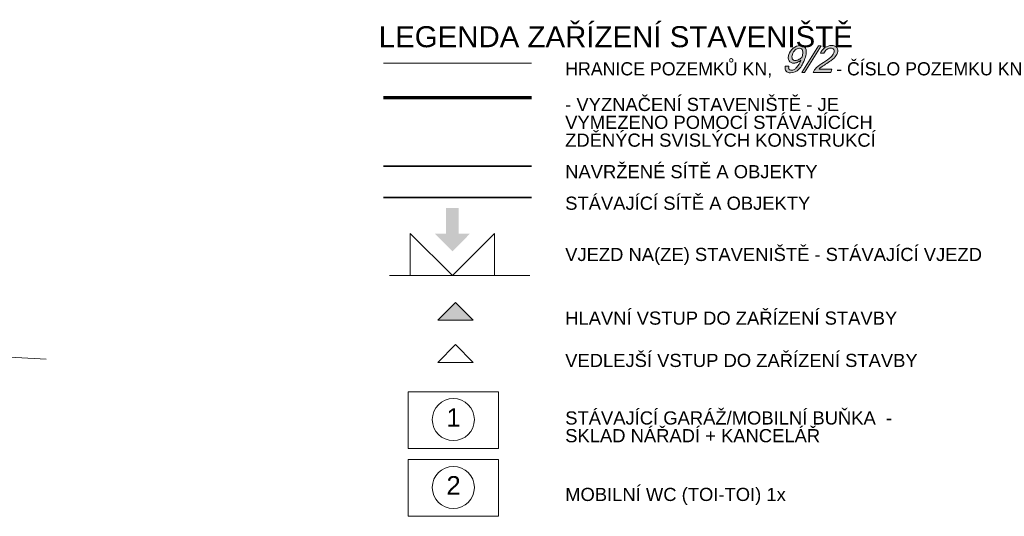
# Model space of a CAD drawing. Header units: millimetres. Extents: x -44464 to 876817, y -113448 to 101820.
# Tile 21 of 21: x 830067 to 876817, y -5095 to 18511. Entities that reach past the tile are written whole.
import ezdxf

# ---------------------------------------------------------------- set-up
doc = ezdxf.new("R2010")
doc.units = ezdxf.units.MM
doc.header["$MEASUREMENT"] = 0
doc.layers.add('Kresby a obrázky', color=7, linetype='Continuous')
doc.styles.add('GENEROVANÝ_STYL_1', font='txt')

msp = doc.modelspace()

# ---------------------------------------------------------------- hatches: boundary and pattern name
at = {"linetype": 'Continuous', "lineweight": 20, "true_color": 0xff9955}
msp.add_hatch(color=21, dxfattribs=at).paths.add_polyline_path([(851453, 8345), (850912, 8345), (850912, 9562), (850312, 9562), (850312, 8345), (849770, 8345), (850612, 7503)])
at = {"linetype": 'Continuous', "lineweight": 0, "true_color": 0xff7215}
msp.add_hatch(color=30, dxfattribs=at).paths.add_polyline_path([(851601, 4234), (850760, 5075), (849918, 4234)])
at = {"layer": 'Kresby a obrázky', "linetype": 'Continuous', "lineweight": 20, "true_color": 0x0080c0}
h = msp.add_hatch(color=142, dxfattribs=at)
h.paths.add_polyline_path([(866419, 16294, 0.092836), (866413, 16158, 0.143363), (866458, 16059, 0.120369), (866547, 16000, 0.089298), (866671, 15980, 0.200935), (867063, 16153, 0.067888), (867220, 16369, 0.04475), (867351, 16672, 0.059579), (867411, 16933, 0.113995), (867392, 17125, 0.169064), (867296, 17243, 0.134897), (867127, 17282, 0.175825), (866798, 17156, 0.13761), (866587, 16851, 0.09035), (866559, 16690, 0.129033), (866596, 16559, 0.261953), (866823, 16445, 0.098003), (866988, 16479, 0.071499), (867157, 16582, -0.091462), (866952, 16230, -0.083868), (866838, 16138, -0.123393), (866723, 16108, -0.0897), (866647, 16119, -0.145212), (866599, 16154, -0.136606), (866578, 16212, -0.079778), (866586, 16294)])
h.paths.add_polyline_path([(866751, 16653, -0.114051), (866735, 16746, -0.073844), (866758, 16861, -0.125193), (866892, 17071, -0.188356), (867088, 17155, -0.337), (867239, 17039, -0.096629), (867245, 16898, -0.04966), (867201, 16707, -0.061886), (867038, 16606, -0.104119), (866895, 16572, -0.129212), (866805, 16592, -0.160141)], flags=0)
for points in [[(868118, 17260), (867994, 17260), (867202, 16002), (867327, 16002)], [(868578, 16002), (868629, 16151), (868021, 16151, -0.06751), (868031, 16167, -0.031737), (868049, 16187, -0.029251), (868111, 16239, -0.02132), (868332, 16393, 0.013939), (868576, 16560, 0.031337), (868732, 16686, 0.122133), (868890, 16928, 0.098269), (868911, 17067, 0.132784), (868873, 17181, 0.151886), (868775, 17257, 0.094141), (868618, 17282, 0.153331), (868298, 17183, 0.141492), (868086, 16918), (868253, 16918, -0.145098), (868389, 17095, -0.151746), (868571, 17155, -0.095603), (868663, 17140, -0.151407), (868720, 17095, -0.141146), (868741, 17024, -0.089036), (868724, 16932, -0.128143), (868583, 16724, -0.042352), (868240, 16480, 0.052883), (867891, 16222, 0.117452), (867745, 16002)]]:
    msp.add_hatch(color=142, dxfattribs=at).paths.add_polyline_path(points)

# ---------------------------------------------------------------- linework, layer by layer
at = {"color": 30, "linetype": 'Continuous', "lineweight": 20, "true_color": 0xff6600}
for p, q in [((850612, 6345), (848612, 8345)), ((848612, 6345), (848612, 8345)), ((852612, 8345), (850612, 6345)), ((852612, 6345), (852612, 8345)), ((847624, 6345), (854294, 6345))]:
    msp.add_line(p, q, dxfattribs=at)
at = {"color": 30, "linetype": 'Continuous', "lineweight": 20, "true_color": 0xff6600, "flags": 128}
for points in [[(851601, 4234), (850760, 5075), (849918, 4234)], [(851601, 2223), (850760, 3065), (849918, 2223)], [(848516, -1870), (848516, 830), (852796, 830), (852797, -1870)], [(848517, -5095), (848517, -2395), (852797, -2395), (852797, -5095)]]:
    msp.add_lwpolyline(points, close=True, dxfattribs=at)
at = {"color": 30, "linetype": 'Continuous', "lineweight": 20, "true_color": 0xff6600}
for centre in [(850657, -498), (850657, -3723)]:
    msp.add_circle(centre, 1000, dxfattribs=at)
at = {"layer": 'Kresby a obrázky', "color": 142, "linetype": 'Continuous', "lineweight": 20, "true_color": 0x0080c0}
msp.add_line((847344, 16447), (854372, 16447), dxfattribs=at)
at = {"layer": 'Kresby a obrázky', "color": 92, "linetype": 'Continuous', "lineweight": 70, "true_color": 0x00d700}
msp.add_line((847344, 14816), (854372, 14816), dxfattribs=at)
at = {"layer": 'Kresby a obrázky', "color": 5, "linetype": 'Continuous', "lineweight": 35}
msp.add_line((847344, 11554), (854372, 11554), dxfattribs=at)
at = {"layer": 'Kresby a obrázky', "color": 8, "linetype": 'Continuous', "lineweight": 35}
msp.add_line((847344, 10055), (854372, 10055), dxfattribs=at)
at = {"layer": 'Kresby a obrázky', "color": 142, "linetype": 'Continuous', "lineweight": 20, "true_color": 0x0080c0}
for points in [[(867157, 16582, -0.071499), (866988, 16479, -0.098003), (866823, 16445, -0.261953), (866596, 16559, -0.129033), (866559, 16690, -0.09035), (866587, 16851, -0.13761), (866798, 17156, -0.175825), (867127, 17282, -0.134897), (867296, 17243, -0.169064), (867392, 17125, -0.113995), (867411, 16933, -0.059579), (867351, 16672, -0.04475), (867220, 16369, -0.067888), (867063, 16153, -0.200935), (866671, 15980, -0.089298), (866547, 16000, -0.120369), (866458, 16059, -0.143363), (866413, 16158, -0.092836), (866419, 16294), (866586, 16294, 0.079778), (866578, 16212, 0.136606), (866599, 16154, 0.145212), (866647, 16119, 0.0897), (866723, 16108, 0.123393), (866838, 16138, 0.083868), (866952, 16230, 0.091462)], [(867201, 16707, 0.04966), (867245, 16898, 0.096629), (867239, 17039, 0.337), (867088, 17155, 0.188356), (866892, 17071, 0.125193), (866758, 16861, 0.073844), (866735, 16746, 0.114051), (866751, 16653, 0.160141), (866805, 16592, 0.129212), (866895, 16572, 0.104119), (867038, 16606, 0.061886)], [(868578, 16002), (867745, 16002, -0.117452), (867891, 16222, -0.052883), (868240, 16480, 0.042352), (868583, 16724, 0.128143), (868724, 16932, 0.089036), (868741, 17024, 0.141146), (868720, 17095, 0.151407), (868663, 17140, 0.095603), (868571, 17155, 0.151746), (868389, 17095, 0.145098), (868253, 16918), (868086, 16918, -0.141492), (868298, 17183, -0.153331), (868618, 17282, -0.094141), (868775, 17257, -0.151886), (868873, 17181, -0.132784), (868911, 17067, -0.098269), (868890, 16928, -0.122133), (868732, 16686, -0.031337), (868576, 16560, -0.013939), (868332, 16393, 0.02132), (868111, 16239, 0.029251), (868049, 16187, 0.031737), (868031, 16167, 0.06751), (868021, 16151), (868629, 16151)]]:
    msp.add_lwpolyline(points, format="xyb", close=True, dxfattribs=at)
msp.add_lwpolyline([(868118, 17260), (867327, 16002), (867202, 16002), (867994, 17260)], close=True, dxfattribs=at)
msp.add_lwpolyline([(822604, 2404), (825824, 2681), (831330, 2367)], dxfattribs=at)

# ---------------------------------------------------------------- texts
at = {"color": 7, "linetype": 'Continuous', "lineweight": 20, "attachment_point": 7, "style": 'GENEROVANÝ_STYL_1'}
for s, insert, char_height in [('\\A1;{\\pql;\\fArial|b0|i0|c238|p38;LEGENDA ZAŘÍZENÍ STAVENIŠTĚ}', (847115, 17187), 1000), ('\\A1;{\\pql;\\fArial|b0|i0|c238|p38;HRANICE POZEMKŮ KN,             - ČÍSLO POZEMKU KN}', (855967, 15747), 625), ('\\A1;{\\pql;\\fArial|b0|i0|c238|p38;NAVRŽENÉ SÍTĚ A OBJEKTY}', (855967, 10965), 625), ('\\A1;{\\pql;\\fArial|b0|i0|c238|p38;STÁVAJÍCÍ SÍTĚ\\fArial|b0|i0|c238|p38; \\fArial|b0|i0|c238|p38;\\H0.998696x;A OBJEKTY}', (855967, 9466), 625), ('\\A1;{\\pql;\\fArial|b0|i0|c238|p38;VJEZD NA\\fArial|b0|i0|c238|p38;(ZE)\\fArial|b0|i0|c238|p38; STAVENIŠTĚ - STÁVAJÍCÍ VJEZD}', (855967, 6852), 625), ('\\A1;{\\pql;\\fArial|b0|i0|c238|p38;HLAVNÍ VSTUP DO ZAŘÍZENÍ \\fArial|b0|i0|c238|p38;STAVBY}', (855967, 4005), 625), ('\\A1;{\\pql;\\fArial|b0|i0|c238|p38;VEDLEJŠÍ VSTUP DO ZAŘÍZENÍ\\fArial|b0|i0|c238|p38; STAVBY}', (855967, 1994), 625), ('\\A1;{\\pql;\\fArial|b0|i0|c238|p38;MOBILNÍ WC (TOI-TOI) 1x}', (855968, -4554), 625)]:
    msp.add_mtext(s, dxfattribs=dict(at, insert=insert, char_height=char_height))
at = {"color": 7, "linetype": 'Continuous', "lineweight": 20, "char_height": 625, "attachment_point": 7, "style": 'GENEROVANÝ_STYL_1'}
for s, insert, width, line_spacing_factor in [('\\A1;{\\pql;\\fArial|b0|i0|c238|p38;- VYZNAČENÍ STAVENIŠTĚ - JE VYMEZENO POMOCÍ STÁVAJÍCÍCH ZDĚNÝCH \\fArial|b0|i0|c238|p38;SVISLÝCH \\fArial|b0|i0|c238|p38;KONSTRUKCÍ }', (855967, 12464), 17425.36, 0.814129), ('\\A1;{\\pql;\\fArial|b0|i0|c238|p38;STÁVAJÍCÍ GARÁŽ\\fArial|b0|i0|c238|p38;/MOBILNÍ BUŇKA\\fArial|b0|i0|c238|p38;  - SKLAD NÁŘADÍ \\fArial|b0|i0|c238|p38;+ KANCELÁŘ}', (855968, -1583), 17773.25, 0.809296)]:
    msp.add_mtext(s, dxfattribs=dict(at, insert=insert, width=width, line_spacing_factor=line_spacing_factor))
at = {"color": 30, "linetype": 'Continuous', "lineweight": 20, "true_color": 0xff6600, "char_height": 875, "attachment_point": 8, "style": 'GENEROVANÝ_STYL_1'}
for s, insert in [('\\A1;{\\pqc;\\fArial|b0|i0|c238|p38;1}', (850668, -834)), ('\\A1;{\\pqc;\\fArial|b0|i0|c238|p38;2}', (850668, -4059))]:
    msp.add_mtext(s, dxfattribs=dict(at, insert=insert))

doc.saveas('drawing.dxf')
